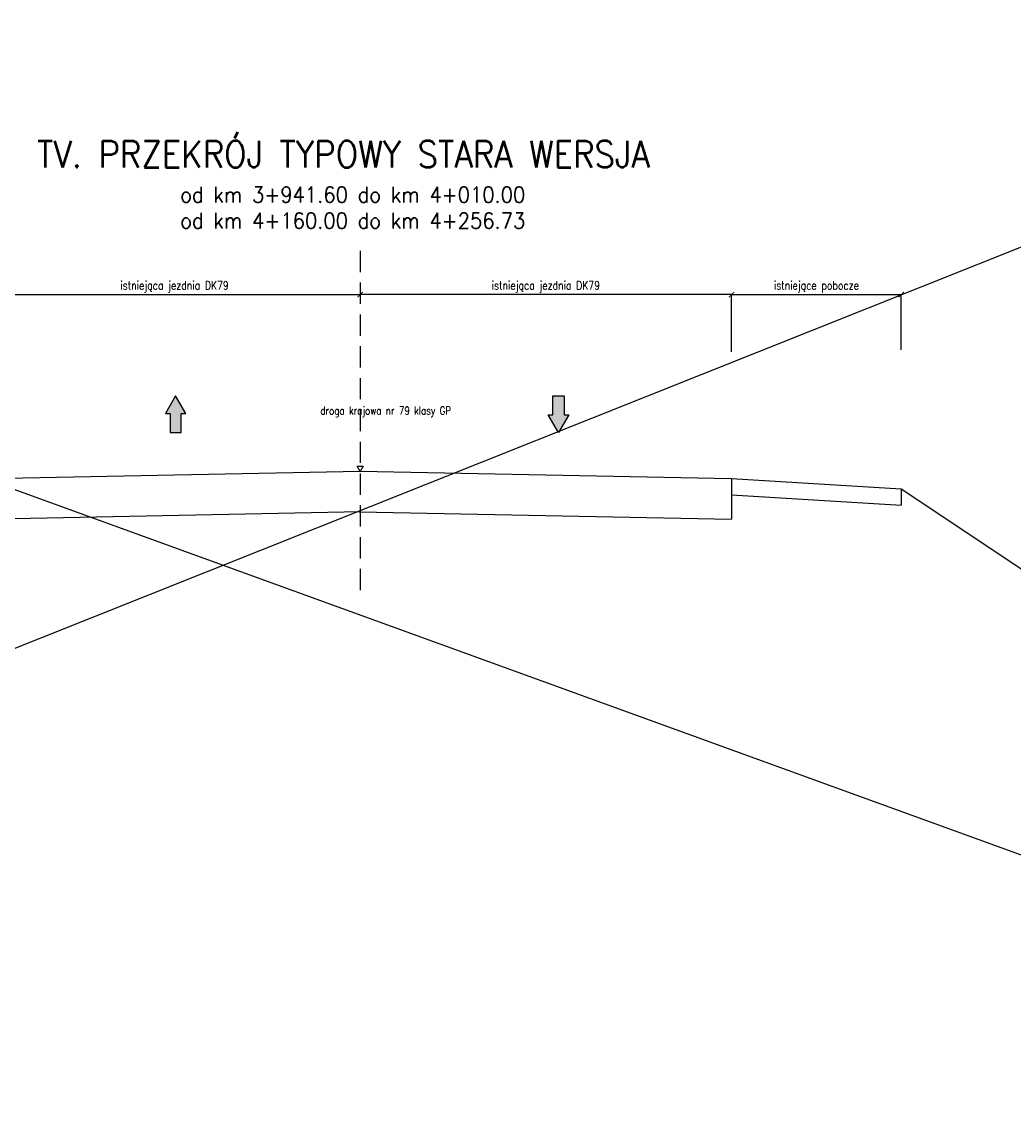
# Model space of a CAD drawing. Header units: metres. Extents: x 6562771 to 6588056, y 5578696 to 5586100.
# Tile 20 of 32: x 6571675 to 6572610, y 5584970 to 5586008. Entities that reach past the tile are written whole.
import ezdxf
from ezdxf.enums import TextEntityAlignment as Align

# ---------------------------------------------------------------- set-up
doc = ezdxf.new("R2010")
doc.units = ezdxf.units.M
doc.linetypes.add('DASHED', pattern=[0.75, 0.5, -0.25])
for name, color, linetype in [('pkonstr-0_50', 3, 'Continuous'), ('pkonstr-istn', 14, 'Continuous'), ('pkonstr-opisy', 2, 'Continuous'), ('pkonstr-wymiary', 1, 'Continuous')]:
    doc.layers.add(name, color=color, linetype=linetype)
doc.styles.add('Opisy', font='simplex.shx', dxfattribs={"width": 0.8})
doc.styles.add('wymiary', font='simplex.shx', dxfattribs={"width": 0.8})
doc.dimstyles.new('ddd$0', dxfattribs={"dimtxt": 8, "dimasz": 5, "dimexe": 0.5, "dimexo": 1, "dimgap": 2, "dimtad": 1, "dimdec": 0, "dimzin": 0, "dimdsep": 46, "dimtxsty": 'wymiary', "dimblk": 'ARCHTICK', "dimcen": 0, "dimclrd": 256, "dimclre": 256, "dimclrt": 256, "dimadec": 0, "dimazin": 0, "dimtfac": 1, "dimtdec": 0, "dimtmove": 1, "dimatfit": 3, "dimldrblk": 'DOT', "dimfxl": 1, "dimtolj": 1, "dimtzin": 0, "dimlwd": -1, "dimlwe": -1, "dimarcsym": 0})

# ---------------------------------------------------------------- blocks, each defined once
blk = doc.blocks.new('_ArchTick')
at = {"color": 0, "linetype": 'ByBlock', "const_width": 0.15}
blk.add_lwpolyline([(-0.5, -0.5), (0.5, 0.5)], dxfattribs=at)
blk = doc.blocks.new('*D181')
at = {"layer": 'Defpoints', "color": 0, "transparency": 16777216}
for p in [(6571994.1, 5585751.6), (6571994.1, 5585750.5), (6571644.1, 5585707.6)]:
    blk.add_point(p, dxfattribs=at)
at = {"layer": 'pkonstr-wymiary', "transparency": 16777216}
for p, q in [((6571644.1, 5585708.6), (6571644.1, 5585751)), ((6571644.1, 5585750.5), (6571994.1, 5585750.5)), ((6571994.1, 5585750.6), (6571994.1, 5585750))]:
    blk.add_line(p, q, dxfattribs=at)
at = {"layer": 'pkonstr-wymiary', "transparency": 16777216, "xscale": 5, "yscale": 5, "zscale": 5, "rotation": 180}
blk.add_blockref('_ArchTick', (6571644.1, 5585750.5), dxfattribs=at)
at = {"layer": 'pkonstr-wymiary', "transparency": 16777216, "xscale": 5, "yscale": 5, "zscale": 5}
blk.add_blockref('_ArchTick', (6571994.1, 5585750.5), dxfattribs=at)
at = {"layer": 'pkonstr-wymiary', "transparency": 16777216, "insert": (6571819.1, 5585757.9), "char_height": 8, "attachment_point": 5, "style": 'wymiary'}
blk.add_mtext('\\A1;istniejąca jezdnia DK79', dxfattribs=at)
blk = doc.blocks.new('_Dot')
at = {"color": 0, "linetype": 'ByBlock', "lineweight": -2}
blk.add_line((-0.5, 0), (-1, 0), dxfattribs=at)
at = {"color": 0, "linetype": 'ByBlock', "const_width": 0.5}
blk.add_lwpolyline([(-0.25, 0, 1), (0.25, 0, 1)], format="xyb", close=True, dxfattribs=at)
blk = doc.blocks.new('*D189')
at = {"layer": 'Defpoints', "color": 0, "transparency": 16777216}
for p in [(6571994.1, 5585751.6), (6571994.1, 5585750.5), (6572344.1, 5585707.6)]:
    blk.add_point(p, dxfattribs=at)
at = {"layer": 'pkonstr-wymiary', "transparency": 16777216}
for p, q in [((6571994.1, 5585750.6), (6571994.1, 5585750)), ((6572344.1, 5585750.5), (6571994.1, 5585750.5)), ((6572344.1, 5585708.6), (6572344.1, 5585751))]:
    blk.add_line(p, q, dxfattribs=at)
at = {"layer": 'pkonstr-wymiary', "transparency": 16777216, "xscale": 5, "yscale": 5, "zscale": 5, "rotation": 180}
blk.add_blockref('_ArchTick', (6571994.1, 5585750.5), dxfattribs=at)
at = {"layer": 'pkonstr-wymiary', "transparency": 16777216, "xscale": 5, "yscale": 5, "zscale": 5}
blk.add_blockref('_ArchTick', (6572344.1, 5585750.5), dxfattribs=at)
at = {"layer": 'pkonstr-wymiary', "transparency": 16777216, "insert": (6572169.1, 5585757.9), "char_height": 8, "attachment_point": 5, "style": 'wymiary'}
blk.add_mtext('\\A1;istniejąca jezdnia DK79', dxfattribs=at)
blk = doc.blocks.new('*D190')
at = {"layer": 'Defpoints', "color": 0, "transparency": 16777216}
for p in [(6572504.1, 5585750.6), (6572504.1, 5585697.3), (6572344.1, 5585695.5)]:
    blk.add_point(p, dxfattribs=at)
at = {"layer": 'pkonstr-wymiary', "transparency": 16777216}
for p, q in [((6572344.1, 5585696.5), (6572344.1, 5585751.1)), ((6572344.1, 5585750.6), (6572504.1, 5585750.6)), ((6572504.1, 5585698.3), (6572504.1, 5585751.1))]:
    blk.add_line(p, q, dxfattribs=at)
at = {"layer": 'pkonstr-wymiary', "transparency": 16777216, "xscale": 5, "yscale": 5, "zscale": 5, "rotation": 180}
blk.add_blockref('_ArchTick', (6572344.1, 5585750.6), dxfattribs=at)
at = {"layer": 'pkonstr-wymiary', "transparency": 16777216, "xscale": 5, "yscale": 5, "zscale": 5}
blk.add_blockref('_ArchTick', (6572504.1, 5585750.6), dxfattribs=at)
at = {"layer": 'pkonstr-wymiary', "transparency": 16777216, "insert": (6572424.1, 5585757.9), "char_height": 8, "attachment_point": 5, "style": 'wymiary'}
blk.add_mtext('\\A1;istniejące pobocze', dxfattribs=at)

msp = doc.modelspace()

# ---------------------------------------------------------------- hatches: boundary and pattern name
at = {"layer": 'pkonstr-0_50'}
for points in [[(6571814.8, 5585638.3), (6571814.8, 5585620.4), (6571825.2, 5585620.4), (6571825.2, 5585638.3), (6571829.6, 5585638.3), (6571820, 5585655), (6571810.4, 5585638.3)], [(6572175.8, 5585637), (6572175.8, 5585655), (6572186.2, 5585655), (6572186.2, 5585637), (6572190.6, 5585637), (6572181, 5585620.4), (6572171.4, 5585637)]]:
    msp.add_hatch(color=3, dxfattribs=at).paths.add_polyline_path(points)

# ---------------------------------------------------------------- linework, layer by layer
at = {"layer": 'pkonstr-0_50', "flags": 128}
for points in [[(6570548.1, 5584970.2), (6573148.4, 5586007.6)], [(6570548.1, 5585973.4), (6573131.2, 5585035.3)]]:
    msp.add_lwpolyline(points, dxfattribs=at)
at = {"layer": 'pkonstr-0_50', "color": 3}
for points in [[(6571814.8, 5585638.3), (6571814.8, 5585620.4), (6571825.2, 5585620.4), (6571825.2, 5585638.3), (6571829.6, 5585638.3), (6571820, 5585655), (6571810.4, 5585638.3), (6571814.8, 5585638.3)], [(6572175.8, 5585637), (6572175.8, 5585655), (6572186.2, 5585655), (6572186.2, 5585637), (6572190.6, 5585637), (6572181, 5585620.4), (6572171.4, 5585637), (6572175.8, 5585637)]]:
    msp.add_lwpolyline(points, dxfattribs=at)
at = {"layer": 'pkonstr-istn'}
for p, q in [((6571994.8, 5585545.7), (6571644.1, 5585538.7)), ((6571993.3, 5585545.7), (6572344.1, 5585538.7))]:
    msp.add_line(p, q, dxfattribs=at)
at = {"layer": 'pkonstr-istn', "flags": 128}
for points in [[(6573545.4, 5585164.3), (6573096.1, 5585172.4), (6572504.1, 5585567.1), (6572344.1, 5585576.7), (6571994.1, 5585583.7), (6571644.1, 5585576.7), (6571501, 5585567.7), (6570801, 5585059.7), (6569739.3, 5584999.2)], [(6572344.1, 5585576.7), (6572344.1, 5585538.7)], [(6572344.1, 5585561.6), (6572504.1, 5585552)], [(6572504.1, 5585567.1), (6572504.1, 5585552)], [(6572344.1, 5585546.5), (6572344.1, 5585538.7)]]:
    msp.add_lwpolyline(points, dxfattribs=at)
at = {"layer": 'pkonstr-opisy'}
msp.add_lwpolyline([(6571994, 5585588.8), (6571997, 5585588.8), (6571994, 5585583.7), (6571991.1, 5585588.8)], close=True, dxfattribs=at)
at = {"layer": 'pkonstr-wymiary', "linetype": 'DASHED', "ltscale": 40}
msp.add_lwpolyline([(6571994.1, 5585791.8), (6571994.1, 5585464)], dxfattribs=at)

# ---------------------------------------------------------------- texts
at = {"layer": 'pkonstr-opisy', "color": 4, "style": 'Opisy', "width": 0.9}
msp.add_text('TV. PRZEKRÓJ TYPOWY STARA WERSJA', height=25, rotation=360, dxfattribs=at).set_placement((6571978.2, 5585862.9), align=Align.BOTTOM_CENTER)
at = {"layer": 'pkonstr-opisy', "linetype": 'Continuous', "style": 'Opisy', "width": 0.9}
for s, p in [('od km 3+941.60 do km 4+010.00', (6571824.5, 5585837.3)), ('od km 4+160.00 do km 4+256.73', (6571824.5, 5585812.8))]:
    msp.add_text(s, height=15, rotation=360, dxfattribs=at).set_placement(p)
at = {"layer": 'pkonstr-opisy', "style": 'Opisy', "width": 0.8}
msp.add_text('droga krajowa nr 79 klasy GP', height=7.5, dxfattribs=at).set_placement((6572079.7, 5585635.1), align=Align.BOTTOM_RIGHT)

# ---------------------------------------------------------------- dimensions: what is measured, and where the dimension line sits
at = {"layer": 'pkonstr-wymiary'}
for base, p1, p2, text, picture, middle in [((6571994.1, 5585750.5), (6571644.1, 5585707.6), (6571994.1, 5585751.6), 'istniejąca jezdnia DK79', '*D181', (6571819.1, 5585757.9)), ((6572504.1, 5585750.6), (6572344.1, 5585695.5), (6572504.1, 5585697.3), 'istniejące pobocze', '*D190', (6572424.1, 5585757.9))]:
    dim = msp.add_linear_dim(base=base, p1=p1, p2=p2, text=text, dimstyle='ddd$0', dxfattribs=at)
    dim.commit()
    dim.dimension.update_dxf_attribs({"geometry": picture, "text_midpoint": middle})
dim = msp.add_linear_dim(base=(6571994.1, 5585750.5), p1=(6572344.1, 5585707.6), p2=(6571994.1, 5585751.6), angle=180, text='istniejąca jezdnia DK79', dimstyle='ddd$0', dxfattribs=at)
dim.commit()
dim.dimension.update_dxf_attribs({"geometry": '*D189', "text_midpoint": (6572169.1, 5585757.9)})

doc.saveas('drawing.dxf')
